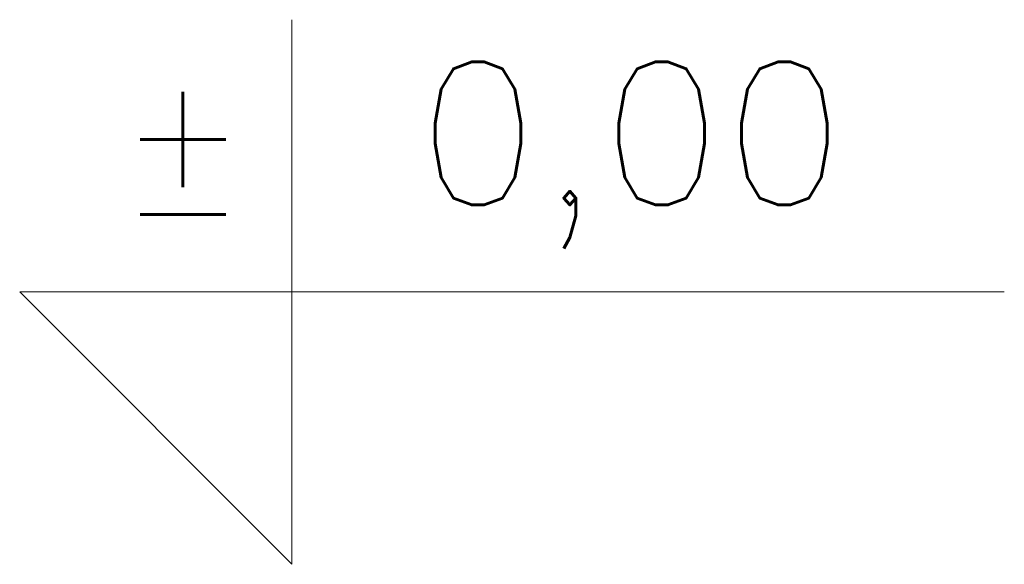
# Model space of a CAD drawing. Header units: millimetres. Extents: x -2274 to 12297, y -16157 to 26321.
# Tile 93 of 256: x -1993 to -1931, y -2864 to -2830. Entities that reach past the tile are written whole.
import ezdxf
from ezdxf.enums import TextEntityAlignment as Align

# ---------------------------------------------------------------- set-up
doc = ezdxf.new("R2010")
doc.units = ezdxf.units.MM
doc.layers.add('-LI-WIDOK', color=2, linetype='Continuous')
doc.layers.add('-MEBLE', color=1, linetype='Continuous')
doc.styles.add('SIMPLEX', font='simplex')

msp = doc.modelspace()

# ---------------------------------------------------------------- linework, layer by layer
at = {"layer": '-MEBLE', "color": 253, "lineweight": 13}
for p, q in [((-1975.768, -2829.89), (-1975.768, -2864.175)), ((-1992.911, -2847.032), (-1930.918, -2847.032)), ((-1992.911, -2847.032), (-1975.768, -2864.175))]:
    msp.add_line(p, q, dxfattribs=at)

# ---------------------------------------------------------------- texts
at = {"layer": '-LI-WIDOK', "color": 253, "lineweight": 13, "style": 'SIMPLEX'}
for s, p in [('%%P', (-1982.636, -2837.649)), ('0,00', (-1954.416, -2838.419))]:
    msp.add_text(s, height=9, dxfattribs=at).set_placement(p, align=Align.MIDDLE)

doc.saveas('drawing.dxf')
